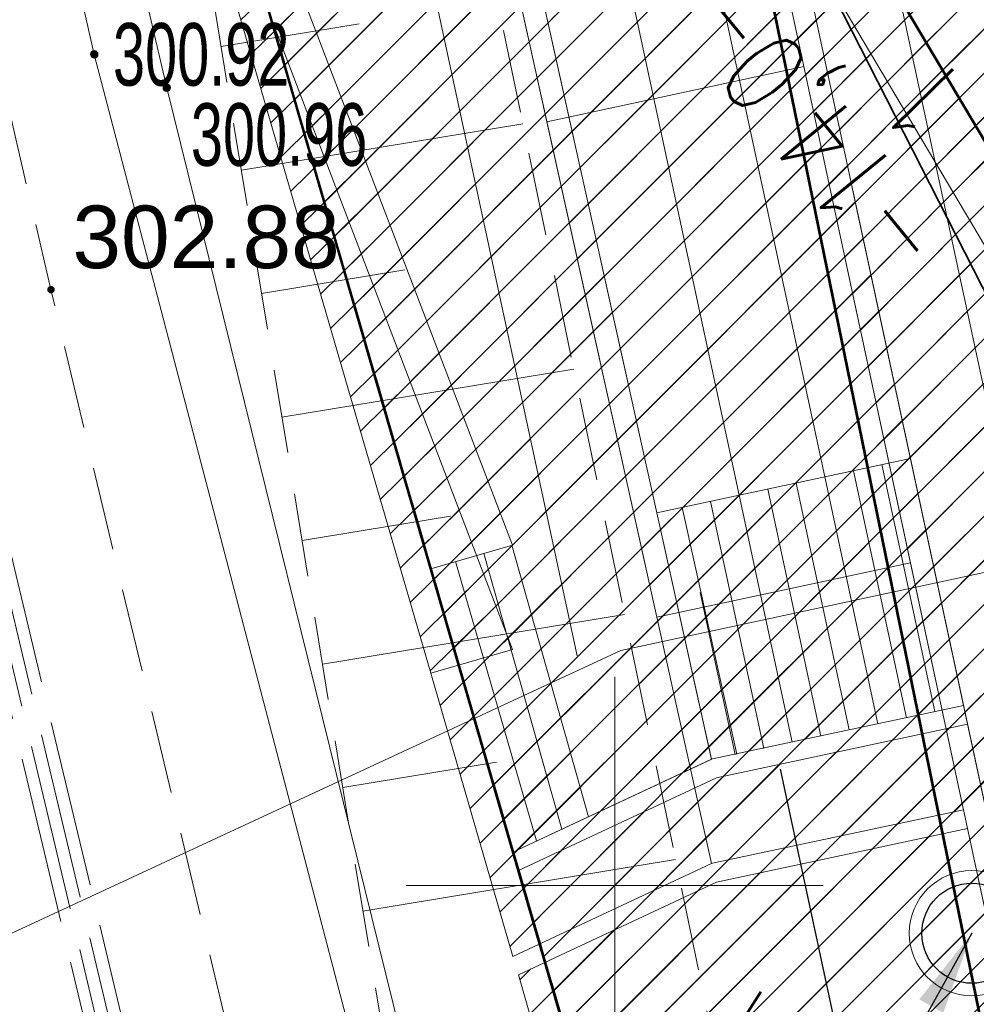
# Model space of a CAD drawing. Header units: metres. Extents: x 6567444 to 13135881, y 5574237 to 11149086.
# Tile 22 of 191: x 6567843 to 6567854, y 5574449 to 5574460. Entities that reach past the tile are written whole.
import ezdxf
from ezdxf.enums import TextEntityAlignment as Align

# ---------------------------------------------------------------- set-up
doc = ezdxf.new("R2010")
doc.units = ezdxf.units.M
for name, pattern in [('Krawędzie ukryte', [170, 120, -50]), ('Kropki przerywana 1', [250, 150, -100]), ('L_0_03', [1, 0.5, -0.5]), ('L_0_04', [1.5, 1, -0.5]), ('L_2_50', [2.5, 2, -0.5]), ('Przerywana', [240, 120, -120])]:
    doc.linetypes.add(name, pattern=pattern)
for name, color, linetype, lineweight in [('_TT_KAN_D', 96, 'Continuous', 50), ('_TT_KAN_D_Opis_PKT_I', 7, 'Continuous', 30), ('_TT_KAN_D_Opis_PKT_II', 7, 'Continuous', 30), ('EGB_DzialkaEwidencyjna', 7, 'Continuous', 18), ('EGB_Klasouzytek', 92, 'Continuous', 18), ('EGB_KonturUzytkuGruntowego', 92, 'Continuous', 18), ('GES_PrzewodCieplowniczy', 212, 'Continuous', 18), ('GES_PrzewodElektroenergetyczny_Projektowany', 7, 'Continuous', 18), ('GES_Rzedna', 7, 'Continuous', 18), ('KR_ObiektKarto', 7, 'Continuous', 18), ('OT_Komunikacja', 7, 'Continuous', 18), ('OT_Skarpa', 7, 'Continuous', 18), ('OTRS', 7, 'Continuous', 13), ('OTRS_O', 7, 'Continuous', 20), ('PARSI', 7, 'Continuous', 20), ('SEL_OPIS_legenda', 7, 'Continuous', 18), ('SEL_sieci_kable_nN_oswietlenie', 7, 'SEL_eNN', 35), ('Z_GRANICE SPRAWDZONE', 100, 'Continuous', 30)]:
    doc.layers.add(name, color=color, linetype=linetype, lineweight=lineweight)
for name, color, linetype in [('FORMA - Arch 01 - PZT 0 ZAKRES OPRACOWANIA', 7, 'Continuous'), ('FORMA - Arch 01 - PZT 1 Strefy', 7, 'Continuous'), ('FORMA - Arch 01 - PZT-3 Zagospodarowanie', 7, 'Continuous')]:
    doc.layers.add(name, color=color, linetype=linetype)
doc.styles.add('ARIAL', font='arial.ttf')
doc.styles.add('BDOT', font='arial.ttf', dxfattribs={"width": 0.9})
doc.styles.add('ROMANS', font='romans.shx', dxfattribs={"width": 0.9})
doc.styles.get("Standard").update_dxf_attribs({"font": 'arial.ttf'})
doc.linetypes.add('SEL_eNN', pattern='A,5,["eNN",ARIAL,S=1,R=0,X=1.45,Y=0.25],5', length=10)
doc.linetypes.add('Symbol (2)', pattern='A,0,[1,U02 PROJEKT ZAGOSPODAROWANIA TERENU1.Shx,S=0.793651,R=0,X=0,Y=0],-100,0', length=100)
doc.dimstyles.new('ISO-25', dxfattribs={"dimtxt": 2.5, "dimasz": 2.5, "dimexe": 1.25, "dimexo": 0.625, "dimtad": 1, "dimtxsty": 'Standard', "dimcen": 2.5, "dimadec": 0, "dimazin": 0, "dimtfac": 1, "dimtmove": 0, "dimatfit": 3, "dimfxl": 1, "dimarcsym": 0})
pattern_1 = [(45, (0, 0), (-0.265165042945, 0.265165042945), [])]

# ---------------------------------------------------------------- blocks, each defined once
blk = doc.blocks.new('other_SUPS01_02')
at = {"linetype": 'Continuous', "lineweight": 13}
blk.add_hatch(color=0, dxfattribs=at).paths.add_polyline_path([(0, -0.091, 1), (0, 0.091, 1)])
at = {"color": 0, "linetype": 'Continuous', "lineweight": 13}
blk.add_circle((0, 0), 0.0906, dxfattribs=at)
blk = doc.blocks.new('OTRS')
at = {"layer": 'OTRS', "color": 0, "lineweight": -3, "const_width": 0.09}
blk.add_lwpolyline([(-0.045, 0, 1), (0.045, 0, 1)], format="xyb", close=True, dxfattribs=at)
at = {"layer": 'OTRS_O', "color": 0, "style": 'BDOT'}
blk.add_attdef('RZEDNA', (0.514, 0.515), '', height=1.5, dxfattribs=at)
blk = doc.blocks.new('mzsk')
at = {"layer": 'PARSI', "color": 0}
for p, q in [((0, -5), (0, 5)), ((5, 0), (-5, 0))]:
    blk.add_line(p, q, dxfattribs=at)
blk = doc.blocks.new('_MDCP')
at = {"layer": 'EGB_DzialkaEwidencyjna', "linetype": 'CONTINUOUS', "lineweight": 18}
for p, q in [((6567849.51, 5574552.26), (6567921.55, 5574569.11)), ((6567921.55, 5574569.11), (6567946.41, 5574443.1)), ((6567830.11, 5574547.72), (6567849.51, 5574552.26)), ((6567829, 5574518.49), (6567830.11, 5574547.72)), ((6567851.37, 5574441.53), (6567829, 5574518.49)), ((6567946.41, 5574443.1), (6567945.87, 5574426.93)), ((6567857.95, 5574413.39), (6567851.37, 5574441.53)), ((6567945.87, 5574426.93), (6567941.78, 5574411.28)), ((6567864.17, 5574367.81), (6567857.95, 5574413.39)), ((6567941.78, 5574411.28), (6567926.87, 5574389.48)), ((6567926.87, 5574389.48), (6567903.73, 5574376.76)), ((6567903.73, 5574376.76), (6567864.17, 5574367.81))]:
    blk.add_line(p, q, dxfattribs=at)
at = {"layer": 'EGB_DzialkaEwidencyjna', "linetype": 'Continuous', "lineweight": 18}
blk.add_line((6567829.07, 5574518.25), (6567851.3, 5574441.77), dxfattribs=at)
at = {"layer": 'EGB_Klasouzytek', "lineweight": 18}
blk.add_lwpolyline([(6567903.73, 5574376.76), (6567864.17, 5574367.81), (6567857.95, 5574413.39), (6567851.37, 5574441.53), (6567829, 5574518.49), (6567830.11, 5574547.72), (6567849.51, 5574552.26), (6567921.55, 5574569.11), (6567946.41, 5574443.1), (6567945.87, 5574426.93), (6567941.78, 5574411.28), (6567926.87, 5574389.48)], close=True, dxfattribs=at)
blk.add_lwpolyline([(6567843.288, 5574339.738), (6567840.22, 5574379.37), (6567837.97, 5574408.39), (6567824.54, 5574464.39), (6567815.07, 5574503.11), (6567813.39, 5574510.85), (6567812.91, 5574512.76), (6567809.64, 5574533.63), (6567810.66, 5574545.93), (6567811.96, 5574548.85), (6567814.7, 5574549.3), (6567819.81, 5574551.02), (6567841.64, 5574556.2), (6567848.19, 5574557.83), (6567849.51, 5574552.26), (6567830.11, 5574547.72), (6567829, 5574518.49), (6567851.37, 5574441.53), (6567857.95, 5574413.39), (6567862.49, 5574380.1), (6567864.17, 5574367.81), (6567869.98, 5574345.11), (6567862.17, 5574342.99), (6567862.141, 5574342.197)], dxfattribs=at)
at = {"layer": 'EGB_KonturUzytkuGruntowego', "linetype": 'L_0_03', "lineweight": 18, "flags": 128}
blk.add_lwpolyline([(6567864.17, 5574367.81), (6567862.49, 5574380.1), (6567857.95, 5574413.39), (6567851.37, 5574441.53), (6567829, 5574518.49), (6567830.11, 5574547.72), (6567849.51, 5574552.26), (6567921.55, 5574569.11), (6567946.41, 5574443.1), (6567945.87, 5574426.93), (6567941.78, 5574411.28), (6567926.87, 5574389.48), (6567903.73, 5574376.76)], close=True, dxfattribs=at)
at = {"layer": 'EGB_KonturUzytkuGruntowego', "linetype": 'L_0_03', "lineweight": 18}
blk.add_lwpolyline([(6567843.288, 5574339.738), (6567840.22, 5574379.37), (6567837.97, 5574408.39), (6567824.54, 5574464.39), (6567815.07, 5574503.11), (6567813.39, 5574510.85), (6567812.91, 5574512.76), (6567809.64, 5574533.63), (6567810.66, 5574545.93), (6567811.96, 5574548.85), (6567814.7, 5574549.3), (6567819.81, 5574551.02), (6567841.64, 5574556.2), (6567848.19, 5574557.83), (6567849.51, 5574552.26), (6567830.11, 5574547.72), (6567829, 5574518.49), (6567851.37, 5574441.53), (6567857.95, 5574413.39), (6567862.49, 5574380.1), (6567864.17, 5574367.81), (6567869.98, 5574345.11), (6567862.17, 5574342.99), (6567862.141, 5574342.197)], dxfattribs=at)
at = {"layer": 'GES_PrzewodCieplowniczy', "color": 212, "linetype": 'Continuous', "lineweight": 18}
for points in [[(6567839.18, 5574482.9), (6567841.9, 5574471.21), (6567844.63, 5574459.56), (6567847.51, 5574447.9), (6567847.7, 5574447.12), (6567847.86, 5574446.37), (6567848.67, 5574443.33), (6567848.81, 5574442.75), (6567848.71, 5574442.43), (6567848.52, 5574442.28), (6567847.98, 5574442.11), (6567845.21, 5574441.3), (6567833.29, 5574437.95)], [(6567833.19, 5574438.54), (6567845.1, 5574441.9), (6567847.36, 5574442.6), (6567848.03, 5574442.83), (6567848.14, 5574442.99), (6567848.2, 5574443.23), (6567848.09, 5574443.82), (6567847.18, 5574446.88), (6567847, 5574447.57), (6567846.8, 5574448.34), (6567843.76, 5574459.96), (6567841.1, 5574471.68), (6567838.52, 5574483.39), (6567838.38, 5574483.97), (6567838.49, 5574484.23), (6567838.66, 5574484.42), (6567839.3, 5574484.57), (6567840.97, 5574484.92), (6567841.53, 5574485.04), (6567841.75, 5574485.21), (6567841.82, 5574485.48), (6567841.72, 5574486.09), (6567840.21, 5574493.42), (6567838.21, 5574503.22)]]:
    blk.add_lwpolyline(points, dxfattribs=at)
at = {"layer": 'GES_PrzewodElektroenergetyczny_Projektowany', "color": 1, "linetype": 'L_2_50', "lineweight": 18}
for points in [[(6567863.44, 5574345.55), (6567861.32, 5574363.97), (6567859.85, 5574369.93), (6567858, 5574384.73), (6567853.42, 5574407.58), (6567857.22, 5574413.88), (6567851.14, 5574440.24), (6567846.03, 5574440.28), (6567840.62, 5574462.96), (6567836.09, 5574481.17), (6567835.4, 5574484.61), (6567834.5, 5574491.07), (6567831.87, 5574502.87), (6567831.07, 5574506.14)], [(6567862.97, 5574345.7), (6567860.87, 5574363.89), (6567859.4, 5574369.85), (6567857.55, 5574384.66), (6567852.95, 5574407.66), (6567856.75, 5574413.96), (6567850.78, 5574439.79), (6567845.68, 5574439.84), (6567840.19, 5574462.85), (6567835.66, 5574481.07), (6567834.95, 5574484.54), (6567834.05, 5574490.99), (6567831.43, 5574502.77), (6567830.63, 5574506.04)], [(6567863.13, 5574345.65), (6567861.02, 5574363.92), (6567859.55, 5574369.88), (6567857.7, 5574384.68), (6567853.11, 5574407.63), (6567856.91, 5574413.93), (6567850.9, 5574439.94), (6567845.79, 5574439.99), (6567840.33, 5574462.89), (6567835.8, 5574481.1), (6567835.1, 5574484.56), (6567834.2, 5574491.02), (6567831.58, 5574502.8), (6567830.78, 5574506.07)], [(6567863.28, 5574345.6), (6567861.17, 5574363.95), (6567859.7, 5574369.91), (6567857.85, 5574384.71), (6567853.27, 5574407.6), (6567857.07, 5574413.91), (6567851.02, 5574440.09), (6567845.91, 5574440.13), (6567840.48, 5574462.92), (6567835.95, 5574481.13), (6567835.25, 5574484.59), (6567834.35, 5574491.04), (6567831.72, 5574502.84), (6567830.92, 5574506.11)]]:
    blk.add_lwpolyline(points, dxfattribs=at)
at = {"layer": 'KR_ObiektKarto', "linetype": 'Continuous', "lineweight": 18, "flags": 128}
for points in [[(6567845.28, 5574460.054), (6567846.937, 5574460.326)], [(6567845.524, 5574458.573), (6567848.899, 5574459.128)], [(6567845.767, 5574457.093), (6567847.485, 5574457.376)], [(6567846.01, 5574455.613), (6567849.509, 5574456.188)], [(6567846.253, 5574454.133), (6567848.033, 5574454.425)], [(6567846.496, 5574452.653), (6567850.119, 5574453.248)], [(6567846.739, 5574451.173), (6567848.582, 5574451.475)], [(6567846.982, 5574449.692), (6567850.73, 5574450.308)]]:
    blk.add_lwpolyline(points, dxfattribs=at)
at = {"layer": 'OT_Komunikacja', "color": 7, "linetype": 'L_0_04', "lineweight": 18, "flags": 128}
blk.add_lwpolyline([(6567947.515, 5574455.698), (6567948.396, 5574450.424), (6567948.648, 5574448.732), (6567948.975, 5574446.476), (6567949.265, 5574444.281), (6567949.478, 5574440.508), (6567949.478, 5574438.827), (6567949.548, 5574436.345), (6567949.466, 5574434.494), (6567949.331, 5574431.506), (6567949.013, 5574428.567), (6567948.397, 5574424.452), (6567947.845, 5574421.592), (6567946.958, 5574417.848), (6567946.194, 5574415.206), (6567944.955, 5574411.463), (6567944.22, 5574409.565), (6567943.335, 5574407.431), (6567941.896, 5574404.446), (6567940.723, 5574402.331), (6567939.781, 5574400.677), (6567938.516, 5574398.665), (6567936.744, 5574396.084), (6567934.465, 5574393.243), (6567932.327, 5574390.844), (6567928.971, 5574387.543), (6567926.7, 5574385.54), (6567925.032, 5574384.195), (6567923.337, 5574382.935), (6567920.797, 5574381.179), (6567917.606, 5574379.366), (6567914.527, 5574377.737), (6567911.816, 5574376.502), (6567909.558, 5574375.579), (6567907.269, 5574374.816), (6567903.606, 5574373.672), (6567899.382, 5574372.528), (6567894.891, 5574371.274), (6567878.894, 5574366.917), (6567867.949, 5574363.87), (6567863.154, 5574362.61), (6567857.11, 5574361.35), (6567856.863, 5574364.456), (6567856.582, 5574368.039), (6567856.09, 5574372.83), (6567857, 5574372.9), (6567856.31, 5574378.9), (6567855.79, 5574382.87), (6567855.18, 5574386.83), (6567854.51, 5574390.76), (6567853.78, 5574394.71), (6567853.05, 5574398.63), (6567852.19, 5574402.6), (6567849.76, 5574413.26), (6567849.89, 5574414.22), (6567851.83, 5574414.67), (6567851.37, 5574416.66), (6567854.58, 5574417.42), (6567850.88, 5574432.39), (6567845.96, 5574431.22), (6567840.92, 5574450.67), (6567838.96, 5574456.25), (6567831.07, 5574490.06), (6567830.27, 5574495.98), (6567829, 5574501.83), (6567827.92, 5574506.7), (6567826.86, 5574511.56), (6567826.08, 5574515.52), (6567825.4, 5574519.47), (6567824.95, 5574522.44), (6567824.5, 5574526.43), (6567824.25, 5574529.43), (6567824.08, 5574532.42), (6567824.01, 5574536.4), (6567824.25, 5574539.41), (6567825.44, 5574545.29), (6567826.09, 5574547.18), (6567826.92, 5574548.98), (6567827.87, 5574550.71), (6567829, 5574552.37), (6567849.24, 5574556.86), (6567847.84, 5574562.43), (6567850.42, 5574563.07), (6567851, 5574562.82), (6567857.08, 5574558.64), (6567878.36, 5574563.51), (6567907.32, 5574570.28), (6567907.73, 5574567.88), (6567878.94, 5574561.2), (6567857.62, 5574556.33), (6567833.07, 5574550.68), (6567832.17, 5574550.48), (6567830.79, 5574549.8), (6567829.67, 5574548.79), (6567828.68, 5574547.02), (6567827.68, 5574544.22), (6567827.06, 5574541.37), (6567826.61, 5574538.33), (6567826.47, 5574535.3), (6567826.62, 5574531.27), (6567826.93, 5574527.32), (6567827.29, 5574523.8), (6567827.81, 5574520.34), (6567828.64, 5574515.44), (6567829.22, 5574512.47), (6567831.34, 5574502.7), (6567832, 5574502.04), (6567832.86, 5574501.86), (6567835.48, 5574490.39), (6567838.69, 5574476.72), (6567840.94, 5574477.22), (6567842.1, 5574472.29), (6567839.84, 5574471.76), (6567843.24, 5574457.14), (6567846.41, 5574443.89), (6567846.82, 5574442.27), (6567847.04, 5574441.61), (6567847.42, 5574441.08), (6567847.97, 5574440.71), (6567848.63, 5574440.56), (6567849.32, 5574440.61), (6567851.19, 5574441.04), (6567854.02, 5574429.39), (6567857.72, 5574414.07), (6567855.38, 5574413.53), (6567854.43, 5574412.7), (6567853.63, 5574411.68), (6567853.17, 5574410.72), (6567853.12, 5574409.71), (6567854.26, 5574404.84), (6567855.51, 5574399), (6567857.01, 5574391.2), (6567857.79, 5574386.18), (6567858.35, 5574382.21), (6567859.02, 5574377.27), (6567859.909, 5574368.887), (6567860.055, 5574367.78), (6567860.402, 5574366.895), (6567861.348, 5574365.757), (6567862.743, 5574365.112), (6567863.812, 5574364.983), (6567864.873, 5574365.082), (6567875.385, 5574368.045), (6567887.169, 5574371.344), (6567894.86, 5574373.433), (6567904.193, 5574375.979), (6567909.986, 5574377.842), (6567913.714, 5574379.575), (6567916.29, 5574380.93), (6567919.833, 5574382.929), (6567921.94, 5574384.465), (6567924.837, 5574386.597), (6567926.974, 5574388.488), (6567928.91, 5574390.273), (6567932.797, 5574394.443), (6567936.263, 5574399.014), (6567938.789, 5574403.047), (6567940.719, 5574406.619), (6567942.6, 5574410.97), (6567944.237, 5574415.951), (6567945.095, 5574418.932), (6567946.005, 5574422.667), (6567946.916, 5574428.255), (6567947.357, 5574433.537), (6567947.446, 5574438.626), (6567947.184, 5574444.294), (6567946.685, 5574448.233), (6567946.054, 5574452.175), (6567945.029, 5574458.386), (6567942.856, 5574469.729), (6567945.871, 5574465.435)], close=True, dxfattribs=at)
at = {"layer": 'OT_Skarpa', "color": 7, "linetype": 'L_0_04', "lineweight": 18, "flags": 128}
blk.add_lwpolyline([(6567836.9, 5574495.68), (6567838.52, 5574491.11), (6567840.59, 5574480.86), (6567843.46, 5574480.36), (6567848.13, 5574462.83), (6567851.9, 5574444.67), (6567858.01, 5574426.68), (6567860.79, 5574412.31), (6567856.48, 5574410.59), (6567857.58, 5574403.57), (6567859.68, 5574394.97), (6567860.62, 5574385.5), (6567861.58, 5574370.45), (6567862.01, 5574368.01), (6567863.53, 5574367.38), (6567863.13, 5574366), (6567861.59, 5574366.75), (6567860.54, 5574368.19), (6567859.27, 5574379.76), (6567857.79, 5574389.9), (6567858.03, 5574392), (6567857.57, 5574394.08), (6567856.6, 5574396.01), (6567853.99, 5574408.75), (6567853.94, 5574410.45), (6567854.9, 5574412.03), (6567856.04, 5574412.96), (6567858.35, 5574413.64), (6567855.26, 5574426.79), (6567851.62, 5574441.38), (6567849.42, 5574443.2), (6567847.4, 5574447.15), (6567844.89, 5574462.43), (6567841.18, 5574478.32), (6567838.55, 5574479.72), (6567836.83, 5574487.4), (6567833.76, 5574501.75)], close=True, dxfattribs=at)
at = {"layer": 'Z_GRANICE SPRAWDZONE', "linetype": 'ByBlock', "flags": 128}
blk.add_lwpolyline([(6567830.11, 5574547.72), (6567849.531, 5574552.262), (6567921.55, 5574569.11), (6567946.41, 5574443.1), (6567945.87, 5574426.93), (6567941.769, 5574411.258), (6567926.87, 5574389.48), (6567903.73, 5574376.76), (6567864.17, 5574367.81), (6567857.95, 5574413.39), (6567851.37, 5574441.53), (6567829, 5574518.49), (6567830.11, 5574547.72)], dxfattribs=at)
at = {"layer": 'GES_Rzedna', "color": 212, "linetype": 'Continuous', "xscale": 0.5, "yscale": 0.5, "zscale": 0.5}
for p in [(6567843.76, 5574459.96), (6567844.63, 5574459.56)]:
    blk.add_blockref('other_SUPS01_02', p, dxfattribs=at)
at = {"layer": 'OTRS', "xscale": 0.5, "yscale": 0.5, "zscale": 0.5}
blk.add_blockref('OTRS', (6567843.242, 5574457.14, 302.88), dxfattribs=at).add_auto_attribs({'RZEDNA': '302.88'})
at = {"layer": 'PARSI', "xscale": 0.5, "yscale": 0.5, "zscale": 0.5, "rotation": 1.16962990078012e-09}
blk.add_blockref('mzsk', (6567850, 5574450), dxfattribs=at)
at = {"layer": 'GES_Rzedna', "color": 212, "lineweight": 15, "width": 0.66}
for s, p in [('300.92', (6567843.985, 5574459.96)), ('300.96', (6567844.919, 5574458.999))]:
    blk.add_text(s, height=0.75, dxfattribs=at).set_placement(p, align=Align.MIDDLE_LEFT)
blk = doc.blocks.new('PR1183 Chorzów Metalowców V09_TT')
at = {"layer": 'FORMA - Arch 01 - PZT 1 Strefy', "linetype": 'Continuous', "lineweight": 0, "true_color": 0x786554}
h = blk.add_hatch(dxfattribs=at)
h.set_pattern_fill('ANSI31', color=37, scale=3, style=0)
h.set_pattern_definition(pattern_1)
h.paths.add_polyline_path([(6567884.905, 5574471.723), (6567851.261, 5574464.492), (6567851.757, 5574462.185), (6567855.246, 5574456.301), (6567862.162, 5574455.107), (6567879.755, 5574458.888), (6567881.026, 5574460.916), (6567882.349, 5574463.025), (6567886.2, 5574463.729), (6567886.604, 5574463.816)])
h = blk.add_hatch(dxfattribs=at)
h.set_pattern_fill('ANSI31', color=37, scale=3, style=0)
h.set_pattern_definition(pattern_1)
h.paths.add_polyline_path([(6567855.246, 5574456.301), (6567851.757, 5574462.185), (6567854.181, 5574450.906), (6567854.544, 5574449.216), (6567856.5, 5574449.636), (6567856.137, 5574451.322), (6567883.371, 5574457.115), (6567888.037, 5574457.095), (6567887.53, 5574459.452, 0.007414), (6567887.327, 5574460.148), (6567886.587, 5574463.893), (6567882.349, 5574463.025), (6567879.755, 5574458.888), (6567862.162, 5574455.107)])
h = blk.add_hatch(dxfattribs=at)
h.set_pattern_fill('ANSI31', color=37, scale=3, style=0)
h.set_pattern_definition(pattern_1)
h.paths.add_polyline_path([(6567848.773, 5574452.828), (6567847.794, 5574452.544), (6567848.78, 5574449.149), (6567851.161, 5574450.261), (6567850.505, 5574453.213), (6567848.53, 5574462.109), (6567846.931, 5574462.111), (6567845.394, 5574461.665)])
at = {"layer": 'FORMA - Arch 01 - PZT 1 Strefy', "linetype": 'Continuous', "lineweight": 0, "true_color": 0x577933}
h = blk.add_hatch(dxfattribs=at)
h.set_pattern_fill('ANSI31', color=77, scale=3, style=0)
h.set_pattern_definition(pattern_1)
h.paths.add_polyline_path([(6567848.773, 5574452.828), (6567845.394, 5574461.665), (6567845.348, 5574461.825), (6567845.112, 5574461.775), (6567847.794, 5574452.544)])
at = {"layer": 'FORMA - Arch 01 - PZT 1 Strefy', "linetype": 'Continuous', "lineweight": 0, "true_color": 0x606060}
h = blk.add_hatch(dxfattribs=at)
h.set_pattern_fill('ANSI31', color=251, scale=3, style=0)
h.set_pattern_definition(pattern_1)
h.paths.add_polyline_path([(6567849.187, 5574459.153), (6567850.506, 5574453.213), (6567853.545, 5574453.866), (6567852.267, 5574459.815)])
at = {"layer": 'FORMA - Arch 01 - PZT 1 Strefy', "linetype": 'Continuous', "lineweight": 0, "true_color": 0x786554}
h = blk.add_hatch(dxfattribs=at)
h.set_pattern_fill('ANSI31', color=37, scale=3, style=0)
h.set_pattern_definition(pattern_1)
h.paths.add_polyline_path([(6567853.545, 5574453.866), (6567850.505, 5574453.213), (6567851.161, 5574450.261), (6567851.172, 5574450.266), (6567854.181, 5574450.906)])
at = {"layer": 'FORMA - Arch 01 - PZT 1 Strefy', "linetype": 'Continuous', "lineweight": 0, "true_color": 0x577933}
h = blk.add_hatch(dxfattribs=at)
h.set_pattern_fill('ANSI31', color=77, scale=3, style=0)
h.set_pattern_definition(pattern_1)
h.paths.add_polyline_path([(6567864.17, 5574366.56), (6567871.927, 5574368.338), (6567854.229, 5574450.683), (6567851.221, 5574450.037), (6567848.845, 5574448.927), (6567851.441, 5574440.04), (6567857.873, 5574412.533)])
at = {"color": 30, "linetype": 'Przerywana', "lineweight": 50}
blk.add_line((6567855.246, 5574456.301), (6567851.222, 5574463.088), dxfattribs=at)
at = {"layer": 'FORMA - Arch 01 - PZT 0 ZAKRES OPRACOWANIA', "color": 1, "linetype": 'Kropki przerywana 1', "lineweight": 50}
blk.add_line((6567829, 5574517.24), (6567851.427, 5574440.037), dxfattribs=at)
at = {"layer": 'FORMA - Arch 01 - PZT 1 Strefy', "color": 31, "linetype": 'Continuous', "lineweight": 0, "true_color": 0xf1cba9}
for p, q in [((6567851.757, 5574462.185), (6567855.246, 5574456.301)), ((6567855.246, 5574456.301), (6567851.757, 5574462.185)), ((6567851.757, 5574462.185), (6567854.181, 5574450.906)), ((6567850.505, 5574453.213), (6567848.53, 5574462.109)), ((6567845.394, 5574461.665), (6567848.773, 5574452.828)), ((6567853.545, 5574453.866), (6567850.505, 5574453.213)), ((6567854.181, 5574450.906), (6567853.545, 5574453.866)), ((6567850.505, 5574453.213), (6567851.161, 5574450.261)), ((6567851.161, 5574450.261), (6567850.505, 5574453.213)), ((6567848.773, 5574452.828), (6567847.794, 5574452.544)), ((6567847.794, 5574452.544), (6567848.78, 5574449.149)), ((6567851.172, 5574450.266), (6567854.181, 5574450.906)), ((6567854.181, 5574450.906), (6567854.544, 5574449.216)), ((6567848.78, 5574449.149), (6567851.161, 5574450.261)), ((6567851.161, 5574450.261), (6567851.172, 5574450.266))]:
    blk.add_line(p, q, dxfattribs=at)
at = {"layer": 'FORMA - Arch 01 - PZT 1 Strefy', "color": 71, "linetype": 'Continuous', "lineweight": 13, "true_color": 0xaff266}
for p, q in [((6567845.112, 5574461.775), (6567847.794, 5574452.544)), ((6567848.773, 5574452.828), (6567845.394, 5574461.665)), ((6567847.794, 5574452.544), (6567848.773, 5574452.828)), ((6567854.229, 5574450.683), (6567851.221, 5574450.037)), ((6567871.927, 5574368.338), (6567854.229, 5574450.683)), ((6567851.221, 5574450.037), (6567848.845, 5574448.927)), ((6567848.845, 5574448.927), (6567851.441, 5574440.04))]:
    blk.add_line(p, q, dxfattribs=at)
at = {"layer": 'FORMA - Arch 01 - PZT 1 Strefy', "color": 9, "linetype": 'Continuous', "lineweight": 13}
for p, q in [((6567853.545, 5574453.866), (6567852.267, 5574459.815)), ((6567849.187, 5574459.153), (6567850.506, 5574453.213)), ((6567850.506, 5574453.213), (6567853.545, 5574453.866))]:
    blk.add_line(p, q, dxfattribs=at)
at = {"layer": 'FORMA - Arch 01 - PZT-3 Zagospodarowanie', "color": 8, "linetype": 'Krawędzie ukryte', "lineweight": 13}
for p, q in [((6567836.958, 5574535.97), (6567854.877, 5574452.596)), ((6567847.639, 5574460.383), (6567849.548, 5574451.5)), ((6567881.748, 5574458.371), (6567850.075, 5574451.564)), ((6567850.075, 5574451.564), (6567840.953, 5574447.336))]:
    blk.add_line(p, q, dxfattribs=at)
at = {"layer": 'FORMA - Arch 01 - PZT-3 Zagospodarowanie', "color": 7, "linetype": 'Continuous', "lineweight": 18}
for p, q in [((6567848.555, 5574477.084), (6567869.039, 5574381.773)), ((6567845.394, 5574461.665), (6567848.773, 5574452.828)), ((6567852.518, 5574453.646), (6567851.24, 5574459.594)), ((6567851.492, 5574453.425), (6567850.213, 5574459.373)), ((6567849.187, 5574459.153), (6567850.506, 5574453.213)), ((6567854.181, 5574450.906), (6567852.847, 5574457.112)), ((6567850.505, 5574453.213), (6567853.545, 5574453.866)), ((6567853.839, 5574450.832), (6567853.203, 5574453.793)), ((6567853.155, 5574450.685), (6567852.518, 5574453.646)), ((6567853.497, 5574450.759), (6567852.861, 5574453.719)), ((6567852.812, 5574450.612), (6567852.176, 5574453.572)), ((6567852.128, 5574450.465), (6567851.492, 5574453.425)), ((6567852.47, 5574450.538), (6567851.834, 5574453.499)), ((6567851.786, 5574450.391), (6567851.15, 5574453.352)), ((6567850.505, 5574453.213), (6567851.161, 5574450.259)), ((6567850.808, 5574453.278), (6567851.464, 5574450.324)), ((6567848.773, 5574452.828), (6567847.794, 5574452.544)), ((6567849.687, 5574449.573), (6567848.766, 5574452.826)), ((6567849.366, 5574449.423), (6567848.43, 5574452.729)), ((6567848.091, 5574452.63), (6567849.064, 5574449.282)), ((6567847.794, 5574452.544), (6567848.78, 5574449.149)), ((6567851.444, 5574450.318), (6567851.026, 5574452.259)), ((6567854.181, 5574450.906), (6567851.172, 5574450.266)), ((6567854.229, 5574450.683), (6567851.221, 5574450.037)), ((6567851.172, 5574450.266), (6567848.78, 5574449.149)), ((6567848.845, 5574448.927), (6567851.221, 5574450.037))]:
    blk.add_line(p, q, dxfattribs=at)
at = {"layer": 'FORMA - Arch 01 - PZT-3 Zagospodarowanie', "color": 7, "linetype": 'Continuous', "lineweight": 50}
blk.add_line((6567851.753, 5574447.472), (6567850.667, 5574445.792), dxfattribs=at)
at = {"layer": 'FORMA - Arch 01 - PZT-3 Zagospodarowanie', "color": 7, "linetype": 'Symbol (2)', "lineweight": 25, "flags": 128}
blk.add_lwpolyline([(6567860.373, 5574411.123), (6567854.086, 5574440.375), (6567851.987, 5574450.141)], dxfattribs=at)
blk = doc.blocks.new('GE.I.6640.1.468.2024_MDCP_dodatkowe pomiary_12.03.2026')
at = {"layer": 'EGB_DzialkaEwidencyjna', "linetype": 'CONTINUOUS', "lineweight": 18}
for p, q in [((6567849.51, 5574552.26), (6567921.55, 5574569.11)), ((6567921.55, 5574569.11), (6567946.41, 5574443.1)), ((6567830.11, 5574547.72), (6567849.51, 5574552.26)), ((6567829, 5574518.49), (6567830.11, 5574547.72)), ((6567851.37, 5574441.53), (6567829, 5574518.49)), ((6567946.41, 5574443.1), (6567945.87, 5574426.93)), ((6567857.95, 5574413.39), (6567851.37, 5574441.53)), ((6567945.87, 5574426.93), (6567941.78, 5574411.28)), ((6567864.17, 5574367.81), (6567857.95, 5574413.39)), ((6567941.78, 5574411.28), (6567926.87, 5574389.48)), ((6567926.87, 5574389.48), (6567903.73, 5574376.76)), ((6567903.73, 5574376.76), (6567864.17, 5574367.81))]:
    blk.add_line(p, q, dxfattribs=at)
at = {"layer": 'EGB_DzialkaEwidencyjna', "linetype": 'Continuous', "lineweight": 18}
blk.add_line((6567829.07, 5574518.25), (6567851.3, 5574441.77), dxfattribs=at)
at = {"layer": 'EGB_Klasouzytek', "lineweight": 18}
blk.add_lwpolyline([(6567903.73, 5574376.76), (6567864.17, 5574367.81), (6567857.95, 5574413.39), (6567851.37, 5574441.53), (6567829, 5574518.49), (6567830.11, 5574547.72), (6567849.51, 5574552.26), (6567921.55, 5574569.11), (6567946.41, 5574443.1), (6567945.87, 5574426.93), (6567941.78, 5574411.28), (6567926.87, 5574389.48)], close=True, dxfattribs=at)
blk.add_lwpolyline([(6567843.288, 5574339.738), (6567840.22, 5574379.37), (6567837.97, 5574408.39), (6567824.54, 5574464.39), (6567815.07, 5574503.11), (6567813.39, 5574510.85), (6567812.91, 5574512.76), (6567809.64, 5574533.63), (6567810.66, 5574545.93), (6567811.96, 5574548.85), (6567814.7, 5574549.3), (6567819.81, 5574551.02), (6567841.64, 5574556.2), (6567848.19, 5574557.83), (6567849.51, 5574552.26), (6567830.11, 5574547.72), (6567829, 5574518.49), (6567851.37, 5574441.53), (6567857.95, 5574413.39), (6567862.49, 5574380.1), (6567864.17, 5574367.81), (6567869.98, 5574345.11), (6567862.17, 5574342.99), (6567862.141, 5574342.197)], dxfattribs=at)
at = {"layer": 'EGB_KonturUzytkuGruntowego', "linetype": 'L_0_03', "lineweight": 18, "flags": 128}
blk.add_lwpolyline([(6567864.17, 5574367.81), (6567862.49, 5574380.1), (6567857.95, 5574413.39), (6567851.37, 5574441.53), (6567829, 5574518.49), (6567830.11, 5574547.72), (6567849.51, 5574552.26), (6567921.55, 5574569.11), (6567946.41, 5574443.1), (6567945.87, 5574426.93), (6567941.78, 5574411.28), (6567926.87, 5574389.48), (6567903.73, 5574376.76)], close=True, dxfattribs=at)
at = {"layer": 'EGB_KonturUzytkuGruntowego', "linetype": 'L_0_03', "lineweight": 18}
blk.add_lwpolyline([(6567843.288, 5574339.738), (6567840.22, 5574379.37), (6567837.97, 5574408.39), (6567824.54, 5574464.39), (6567815.07, 5574503.11), (6567813.39, 5574510.85), (6567812.91, 5574512.76), (6567809.64, 5574533.63), (6567810.66, 5574545.93), (6567811.96, 5574548.85), (6567814.7, 5574549.3), (6567819.81, 5574551.02), (6567841.64, 5574556.2), (6567848.19, 5574557.83), (6567849.51, 5574552.26), (6567830.11, 5574547.72), (6567829, 5574518.49), (6567851.37, 5574441.53), (6567857.95, 5574413.39), (6567862.49, 5574380.1), (6567864.17, 5574367.81), (6567869.98, 5574345.11), (6567862.17, 5574342.99), (6567862.141, 5574342.197)], dxfattribs=at)
at = {"layer": 'GES_PrzewodCieplowniczy', "color": 212, "linetype": 'Continuous', "lineweight": 18}
for points in [[(6567839.18, 5574482.9), (6567841.9, 5574471.21), (6567844.63, 5574459.56), (6567847.51, 5574447.9), (6567847.7, 5574447.12), (6567847.86, 5574446.37), (6567848.67, 5574443.33), (6567848.81, 5574442.75), (6567848.71, 5574442.43), (6567848.52, 5574442.28), (6567847.98, 5574442.11), (6567845.21, 5574441.3), (6567833.29, 5574437.95)], [(6567833.19, 5574438.54), (6567845.1, 5574441.9), (6567847.36, 5574442.6), (6567848.03, 5574442.83), (6567848.14, 5574442.99), (6567848.2, 5574443.23), (6567848.09, 5574443.82), (6567847.18, 5574446.88), (6567847, 5574447.57), (6567846.8, 5574448.34), (6567843.76, 5574459.96), (6567841.1, 5574471.68), (6567838.52, 5574483.39), (6567838.38, 5574483.97), (6567838.49, 5574484.23), (6567838.66, 5574484.42), (6567839.3, 5574484.57), (6567840.97, 5574484.92), (6567841.53, 5574485.04), (6567841.75, 5574485.21), (6567841.82, 5574485.48), (6567841.72, 5574486.09), (6567840.21, 5574493.42), (6567838.21, 5574503.22)]]:
    blk.add_lwpolyline(points, dxfattribs=at)
at = {"layer": 'GES_PrzewodElektroenergetyczny_Projektowany', "color": 1, "linetype": 'L_2_50', "lineweight": 18}
for points in [[(6567863.44, 5574345.55), (6567861.32, 5574363.97), (6567859.85, 5574369.93), (6567858, 5574384.73), (6567853.42, 5574407.58), (6567857.22, 5574413.88), (6567851.14, 5574440.24), (6567846.03, 5574440.28), (6567840.62, 5574462.96), (6567836.09, 5574481.17), (6567835.4, 5574484.61), (6567834.5, 5574491.07), (6567831.87, 5574502.87), (6567831.07, 5574506.14)], [(6567862.97, 5574345.7), (6567860.87, 5574363.89), (6567859.4, 5574369.85), (6567857.55, 5574384.66), (6567852.95, 5574407.66), (6567856.75, 5574413.96), (6567850.78, 5574439.79), (6567845.68, 5574439.84), (6567840.19, 5574462.85), (6567835.66, 5574481.07), (6567834.95, 5574484.54), (6567834.05, 5574490.99), (6567831.43, 5574502.77), (6567830.63, 5574506.04)], [(6567863.13, 5574345.65), (6567861.02, 5574363.92), (6567859.55, 5574369.88), (6567857.7, 5574384.68), (6567853.11, 5574407.63), (6567856.91, 5574413.93), (6567850.9, 5574439.94), (6567845.79, 5574439.99), (6567840.33, 5574462.89), (6567835.8, 5574481.1), (6567835.1, 5574484.56), (6567834.2, 5574491.02), (6567831.58, 5574502.8), (6567830.78, 5574506.07)], [(6567863.28, 5574345.6), (6567861.17, 5574363.95), (6567859.7, 5574369.91), (6567857.85, 5574384.71), (6567853.27, 5574407.6), (6567857.07, 5574413.91), (6567851.02, 5574440.09), (6567845.91, 5574440.13), (6567840.48, 5574462.92), (6567835.95, 5574481.13), (6567835.25, 5574484.59), (6567834.35, 5574491.04), (6567831.72, 5574502.84), (6567830.92, 5574506.11)]]:
    blk.add_lwpolyline(points, dxfattribs=at)
at = {"layer": 'KR_ObiektKarto', "linetype": 'Continuous', "lineweight": 18, "flags": 128}
for points in [[(6567845.28, 5574460.054), (6567846.937, 5574460.326)], [(6567845.524, 5574458.573), (6567848.899, 5574459.128)], [(6567845.767, 5574457.093), (6567847.485, 5574457.376)], [(6567846.01, 5574455.613), (6567849.509, 5574456.188)], [(6567846.253, 5574454.133), (6567848.033, 5574454.425)], [(6567846.496, 5574452.653), (6567850.119, 5574453.248)], [(6567846.739, 5574451.173), (6567848.582, 5574451.475)], [(6567846.982, 5574449.692), (6567850.73, 5574450.308)]]:
    blk.add_lwpolyline(points, dxfattribs=at)
at = {"layer": 'OT_Komunikacja', "color": 7, "linetype": 'L_0_04', "lineweight": 18, "flags": 128}
blk.add_lwpolyline([(6567947.515, 5574455.698), (6567948.396, 5574450.424), (6567948.648, 5574448.732), (6567948.975, 5574446.476), (6567949.265, 5574444.281), (6567949.478, 5574440.508), (6567949.478, 5574438.827), (6567949.548, 5574436.345), (6567949.466, 5574434.494), (6567949.331, 5574431.506), (6567949.013, 5574428.567), (6567948.397, 5574424.452), (6567947.845, 5574421.592), (6567946.958, 5574417.848), (6567946.194, 5574415.206), (6567944.955, 5574411.463), (6567944.22, 5574409.565), (6567943.335, 5574407.431), (6567941.896, 5574404.446), (6567940.723, 5574402.331), (6567939.781, 5574400.677), (6567938.516, 5574398.665), (6567936.744, 5574396.084), (6567934.465, 5574393.243), (6567932.327, 5574390.844), (6567928.971, 5574387.543), (6567926.7, 5574385.54), (6567925.032, 5574384.195), (6567923.337, 5574382.935), (6567920.797, 5574381.179), (6567917.606, 5574379.366), (6567914.527, 5574377.737), (6567911.816, 5574376.502), (6567909.558, 5574375.579), (6567907.269, 5574374.816), (6567903.606, 5574373.672), (6567899.382, 5574372.528), (6567894.891, 5574371.274), (6567878.894, 5574366.917), (6567867.949, 5574363.87), (6567863.154, 5574362.61), (6567857.11, 5574361.35), (6567856.863, 5574364.456), (6567856.582, 5574368.039), (6567856.09, 5574372.83), (6567857, 5574372.9), (6567856.31, 5574378.9), (6567855.79, 5574382.87), (6567855.18, 5574386.83), (6567854.51, 5574390.76), (6567853.78, 5574394.71), (6567853.05, 5574398.63), (6567852.19, 5574402.6), (6567849.76, 5574413.26), (6567849.89, 5574414.22), (6567851.83, 5574414.67), (6567851.37, 5574416.66), (6567854.58, 5574417.42), (6567850.88, 5574432.39), (6567845.96, 5574431.22), (6567840.92, 5574450.67), (6567838.96, 5574456.25), (6567831.07, 5574490.06), (6567830.27, 5574495.98), (6567829, 5574501.83), (6567827.92, 5574506.7), (6567826.86, 5574511.56), (6567826.08, 5574515.52), (6567825.4, 5574519.47), (6567824.95, 5574522.44), (6567824.5, 5574526.43), (6567824.25, 5574529.43), (6567824.08, 5574532.42), (6567824.01, 5574536.4), (6567824.25, 5574539.41), (6567825.44, 5574545.29), (6567826.09, 5574547.18), (6567826.92, 5574548.98), (6567827.87, 5574550.71), (6567829, 5574552.37), (6567849.24, 5574556.86), (6567847.84, 5574562.43), (6567850.42, 5574563.07), (6567851, 5574562.82), (6567857.08, 5574558.64), (6567878.36, 5574563.51), (6567907.32, 5574570.28), (6567907.73, 5574567.88), (6567878.94, 5574561.2), (6567857.62, 5574556.33), (6567833.07, 5574550.68), (6567832.17, 5574550.48), (6567830.79, 5574549.8), (6567829.67, 5574548.79), (6567828.68, 5574547.02), (6567827.68, 5574544.22), (6567827.06, 5574541.37), (6567826.61, 5574538.33), (6567826.47, 5574535.3), (6567826.62, 5574531.27), (6567826.93, 5574527.32), (6567827.29, 5574523.8), (6567827.81, 5574520.34), (6567828.64, 5574515.44), (6567829.22, 5574512.47), (6567831.34, 5574502.7), (6567832, 5574502.04), (6567832.86, 5574501.86), (6567835.48, 5574490.39), (6567838.69, 5574476.72), (6567840.94, 5574477.22), (6567842.1, 5574472.29), (6567839.84, 5574471.76), (6567843.24, 5574457.14), (6567846.41, 5574443.89), (6567846.82, 5574442.27), (6567847.04, 5574441.61), (6567847.42, 5574441.08), (6567847.97, 5574440.71), (6567848.63, 5574440.56), (6567849.32, 5574440.61), (6567851.19, 5574441.04), (6567854.02, 5574429.39), (6567857.72, 5574414.07), (6567855.38, 5574413.53), (6567854.43, 5574412.7), (6567853.63, 5574411.68), (6567853.17, 5574410.72), (6567853.12, 5574409.71), (6567854.26, 5574404.84), (6567855.51, 5574399), (6567857.01, 5574391.2), (6567857.79, 5574386.18), (6567858.35, 5574382.21), (6567859.02, 5574377.27), (6567859.909, 5574368.887), (6567860.055, 5574367.78), (6567860.402, 5574366.895), (6567861.348, 5574365.757), (6567862.743, 5574365.112), (6567863.812, 5574364.983), (6567864.873, 5574365.082), (6567875.385, 5574368.045), (6567887.169, 5574371.344), (6567894.86, 5574373.433), (6567904.193, 5574375.979), (6567909.986, 5574377.842), (6567913.714, 5574379.575), (6567916.29, 5574380.93), (6567919.833, 5574382.929), (6567921.94, 5574384.465), (6567924.837, 5574386.597), (6567926.974, 5574388.488), (6567928.91, 5574390.273), (6567932.797, 5574394.443), (6567936.263, 5574399.014), (6567938.789, 5574403.047), (6567940.719, 5574406.619), (6567942.6, 5574410.97), (6567944.237, 5574415.951), (6567945.095, 5574418.932), (6567946.005, 5574422.667), (6567946.916, 5574428.255), (6567947.357, 5574433.537), (6567947.446, 5574438.626), (6567947.184, 5574444.294), (6567946.685, 5574448.233), (6567946.054, 5574452.175), (6567945.029, 5574458.386), (6567942.856, 5574469.729), (6567945.871, 5574465.435)], close=True, dxfattribs=at)
at = {"layer": 'OT_Skarpa', "color": 7, "linetype": 'L_0_04', "lineweight": 18, "flags": 128}
blk.add_lwpolyline([(6567836.9, 5574495.68), (6567838.52, 5574491.11), (6567840.59, 5574480.86), (6567843.46, 5574480.36), (6567848.13, 5574462.83), (6567851.9, 5574444.67), (6567858.01, 5574426.68), (6567860.79, 5574412.31), (6567856.48, 5574410.59), (6567857.58, 5574403.57), (6567859.68, 5574394.97), (6567860.62, 5574385.5), (6567861.58, 5574370.45), (6567862.01, 5574368.01), (6567863.53, 5574367.38), (6567863.13, 5574366), (6567861.59, 5574366.75), (6567860.54, 5574368.19), (6567859.27, 5574379.76), (6567857.79, 5574389.9), (6567858.03, 5574392), (6567857.57, 5574394.08), (6567856.6, 5574396.01), (6567853.99, 5574408.75), (6567853.94, 5574410.45), (6567854.9, 5574412.03), (6567856.04, 5574412.96), (6567858.35, 5574413.64), (6567855.26, 5574426.79), (6567851.62, 5574441.38), (6567849.42, 5574443.2), (6567847.4, 5574447.15), (6567844.89, 5574462.43), (6567841.18, 5574478.32), (6567838.55, 5574479.72), (6567836.83, 5574487.4), (6567833.76, 5574501.75)], close=True, dxfattribs=at)
at = {"layer": 'Z_GRANICE SPRAWDZONE', "linetype": 'ByBlock', "flags": 128}
blk.add_lwpolyline([(6567830.11, 5574547.72), (6567849.531, 5574552.262), (6567921.55, 5574569.11), (6567946.41, 5574443.1), (6567945.87, 5574426.93), (6567941.769, 5574411.258), (6567926.87, 5574389.48), (6567903.73, 5574376.76), (6567864.17, 5574367.81), (6567857.95, 5574413.39), (6567851.37, 5574441.53), (6567829, 5574518.49), (6567830.11, 5574547.72)], dxfattribs=at)
at = {"layer": 'GES_Rzedna', "color": 212, "linetype": 'Continuous', "xscale": 0.5, "yscale": 0.5, "zscale": 0.5}
for p in [(6567843.76, 5574459.96), (6567844.63, 5574459.56)]:
    blk.add_blockref('other_SUPS01_02', p, dxfattribs=at)
at = {"layer": 'OTRS', "xscale": 0.5, "yscale": 0.5, "zscale": 0.5}
blk.add_blockref('OTRS', (6567843.242, 5574457.14, 302.88), dxfattribs=at).add_auto_attribs({'RZEDNA': '302.88'})
at = {"layer": 'PARSI', "xscale": 0.5, "yscale": 0.5, "zscale": 0.5, "rotation": 1.16962990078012e-09}
blk.add_blockref('mzsk', (6567850, 5574450), dxfattribs=at)
at = {"layer": 'GES_Rzedna', "color": 212, "lineweight": 15, "width": 0.66}
for s, p in [('300.92', (6567843.985, 5574459.96)), ('300.96', (6567844.919, 5574458.999))]:
    blk.add_text(s, height=0.75, dxfattribs=at).set_placement(p, align=Align.MIDDLE_LEFT)
blk = doc.blocks.new('PT-IE-001 PZT - instal. elektr XREFF')
at = {"layer": 'SEL_sieci_kable_nN_oswietlenie', "ltscale": 0.5}
blk.add_line((6567850.445, 5574464.956), (6567856.923, 5574452.227), dxfattribs=at)
at = {"layer": 'SEL_OPIS_legenda', "lineweight": 30, "style": 'ROMANS', "width": 0.8}
for s, rotation, p in [('1', 134.4385, (6567854.319, 5574459.513)), ('-14,0-', 129.2366, (6567854.049, 5574457.771))]:
    blk.add_text(s, height=1, rotation=rotation, dxfattribs=at).set_placement(p)

msp = doc.modelspace()

# ---------------------------------------------------------------- block references
at = {"layer": 'Defpoints'}
msp.add_blockref('GE.I.6640.1.468.2024_MDCP_dodatkowe pomiary_12.03.2026', (0, 0), dxfattribs=at)

# ---------------------------------------------------------------- next in the draw order: block references
msp.add_blockref('PR1183 Chorzów Metalowców V09_TT', (0, 1.25))

# ---------------------------------------------------------------- next in the draw order: block references
msp.add_blockref('_MDCP', (0, 0))

# ---------------------------------------------------------------- next in the draw order: linework, layer by layer
at = {"layer": '_TT_KAN_D', "lineweight": 13}
msp.add_circle((6567854.281, 5574449.426), 0.75, dxfattribs=at)
at = {"layer": '_TT_KAN_D', "lineweight": 30}
msp.add_circle((6567854.281, 5574449.426), 0.6, dxfattribs=at)
at = {"layer": '_TT_KAN_D_Opis_PKT_II', "color": 6, "lineweight": 53}
msp.add_lwpolyline([(6567815.06, 5574477.791), (6567826.98, 5574422.106), (6567858.181, 5574429.866), (6567851.568, 5574462.175), (6567845.836, 5574461.103), (6567842.215, 5574476.527), (6567828.068, 5574474.111), (6567826.333, 5574479.26)], close=True, dxfattribs=at)

# ---------------------------------------------------------------- next in the draw order: leaders
at = {"layer": '_TT_KAN_D_Opis_PKT_I', "lineweight": 25, "annotation_type": 0, "has_hookline": 1, "hookline_direction": 1, "text_width": 3.749}
msp.add_leader([(6567854.281, 5574449.426), (6567852.335, 5574445.93), (6567851.335, 5574445.93)], dimstyle='ISO-25', override={"dimasz": 1, "dimgap": 0.625, "dimtad": 3}, dxfattribs=at)

# ---------------------------------------------------------------- next in the draw order: block references
msp.add_blockref('PT-IE-001 PZT - instal. elektr XREFF', (0, 0))

# ---------------------------------------------------------------- next in the draw order: hatches: boundary and pattern name
at = {"layer": 'FORMA - Arch 01 - PZT 1 Strefy', "linetype": 'Continuous', "lineweight": 0, "true_color": 0x786554}
h = msp.add_hatch(dxfattribs=at)
h.set_pattern_fill('ANSI31', color=37, scale=3, style=0)
h.set_pattern_definition(pattern_1)
h.paths.add_polyline_path([(6567884.905, 5574471.723), (6567851.261, 5574464.492), (6567851.757, 5574462.185), (6567855.246, 5574456.301), (6567862.162, 5574455.107), (6567879.755, 5574458.888), (6567881.026, 5574460.916), (6567882.349, 5574463.025), (6567886.2, 5574463.729), (6567886.604, 5574463.816)])
h = msp.add_hatch(dxfattribs=at)
h.set_pattern_fill('ANSI31', color=37, scale=3, style=0)
h.set_pattern_definition(pattern_1)
h.paths.add_polyline_path([(6567855.246, 5574456.301), (6567851.757, 5574462.185), (6567854.181, 5574450.906), (6567854.544, 5574449.216), (6567856.5, 5574449.636), (6567856.137, 5574451.322), (6567883.371, 5574457.115), (6567888.037, 5574457.095), (6567887.53, 5574459.452, 0.007414), (6567887.327, 5574460.148), (6567886.587, 5574463.893), (6567882.349, 5574463.025), (6567879.755, 5574458.888), (6567862.162, 5574455.107)])
h = msp.add_hatch(dxfattribs=at)
h.set_pattern_fill('ANSI31', color=37, scale=3, style=0)
h.set_pattern_definition(pattern_1)
h.paths.add_polyline_path([(6567848.531, 5574462.109), (6567849.187, 5574459.153), (6567852.267, 5574459.815), (6567851.63, 5574462.775)])
h = msp.add_hatch(dxfattribs=at)
h.set_pattern_fill('ANSI31', color=37, scale=3, style=0)
h.set_pattern_definition(pattern_1)
h.paths.add_polyline_path([(6567848.773, 5574452.828), (6567847.794, 5574452.544), (6567848.78, 5574449.149), (6567851.161, 5574450.261), (6567850.505, 5574453.213), (6567848.53, 5574462.109), (6567846.931, 5574462.111), (6567845.394, 5574461.665)])
at = {"layer": 'FORMA - Arch 01 - PZT 1 Strefy', "linetype": 'Continuous', "lineweight": 0, "true_color": 0x577933}
h = msp.add_hatch(dxfattribs=at)
h.set_pattern_fill('ANSI31', color=77, scale=3, style=0)
h.set_pattern_definition(pattern_1)
h.paths.add_polyline_path([(6567848.773, 5574452.828), (6567845.394, 5574461.665), (6567845.348, 5574461.825), (6567845.112, 5574461.775), (6567847.794, 5574452.544)])
at = {"layer": 'FORMA - Arch 01 - PZT 1 Strefy', "linetype": 'Continuous', "lineweight": 0, "true_color": 0x606060}
h = msp.add_hatch(dxfattribs=at)
h.set_pattern_fill('ANSI31', color=251, scale=3, style=0)
h.set_pattern_definition(pattern_1)
h.paths.add_polyline_path([(6567849.187, 5574459.153), (6567850.506, 5574453.213), (6567853.545, 5574453.866), (6567852.267, 5574459.815)])
at = {"layer": 'FORMA - Arch 01 - PZT 1 Strefy', "linetype": 'Continuous', "lineweight": 0, "true_color": 0x786554}
h = msp.add_hatch(dxfattribs=at)
h.set_pattern_fill('ANSI31', color=37, scale=3, style=0)
h.set_pattern_definition(pattern_1)
h.paths.add_polyline_path([(6567853.545, 5574453.866), (6567850.505, 5574453.213), (6567851.161, 5574450.261), (6567851.172, 5574450.266), (6567854.181, 5574450.906)])
at = {"layer": 'FORMA - Arch 01 - PZT 1 Strefy', "linetype": 'Continuous', "lineweight": 0, "true_color": 0x577933}
h = msp.add_hatch(dxfattribs=at)
h.set_pattern_fill('ANSI31', color=77, scale=3, style=0)
h.set_pattern_definition(pattern_1)
h.paths.add_polyline_path([(6567864.17, 5574366.56), (6567871.927, 5574368.338), (6567854.229, 5574450.683), (6567851.221, 5574450.037), (6567848.845, 5574448.927), (6567851.441, 5574440.04), (6567857.873, 5574412.533)])

# ---------------------------------------------------------------- next in the draw order: linework, layer by layer
at = {"layer": 'FORMA - Arch 01 - PZT 1 Strefy', "color": 31, "linetype": 'Continuous', "lineweight": 0, "true_color": 0xf1cba9}
for p, q in [((6567852.267, 5574459.815), (6567851.63, 5574462.775)), ((6567851.757, 5574462.185), (6567855.246, 5574456.301)), ((6567855.246, 5574456.301), (6567851.757, 5574462.185)), ((6567851.757, 5574462.185), (6567854.181, 5574450.906)), ((6567850.505, 5574453.213), (6567848.53, 5574462.109)), ((6567848.531, 5574462.109), (6567849.187, 5574459.153)), ((6567845.394, 5574461.665), (6567848.773, 5574452.828)), ((6567849.187, 5574459.153), (6567852.267, 5574459.815)), ((6567853.545, 5574453.866), (6567850.505, 5574453.213)), ((6567854.181, 5574450.906), (6567853.545, 5574453.866)), ((6567850.505, 5574453.213), (6567851.161, 5574450.261)), ((6567851.161, 5574450.261), (6567850.505, 5574453.213)), ((6567848.773, 5574452.828), (6567847.794, 5574452.544)), ((6567847.794, 5574452.544), (6567848.78, 5574449.149)), ((6567851.172, 5574450.266), (6567854.181, 5574450.906)), ((6567854.181, 5574450.906), (6567854.544, 5574449.216)), ((6567848.78, 5574449.149), (6567851.161, 5574450.261)), ((6567851.161, 5574450.261), (6567851.172, 5574450.266))]:
    msp.add_line(p, q, dxfattribs=at)
at = {"layer": 'FORMA - Arch 01 - PZT 1 Strefy', "color": 71, "linetype": 'Continuous', "lineweight": 13, "true_color": 0xaff266}
for p, q in [((6567845.112, 5574461.775), (6567847.794, 5574452.544)), ((6567848.773, 5574452.828), (6567845.394, 5574461.665)), ((6567847.794, 5574452.544), (6567848.773, 5574452.828)), ((6567854.229, 5574450.683), (6567851.221, 5574450.037)), ((6567871.927, 5574368.338), (6567854.229, 5574450.683)), ((6567851.221, 5574450.037), (6567848.845, 5574448.927)), ((6567848.845, 5574448.927), (6567851.441, 5574440.04))]:
    msp.add_line(p, q, dxfattribs=at)
at = {"layer": 'FORMA - Arch 01 - PZT 1 Strefy', "color": 9, "linetype": 'Continuous', "lineweight": 13}
for p, q in [((6567852.267, 5574459.815), (6567849.187, 5574459.153)), ((6567853.545, 5574453.866), (6567852.267, 5574459.815)), ((6567849.187, 5574459.153), (6567850.506, 5574453.213)), ((6567850.506, 5574453.213), (6567853.545, 5574453.866))]:
    msp.add_line(p, q, dxfattribs=at)

doc.saveas('drawing.dxf')
